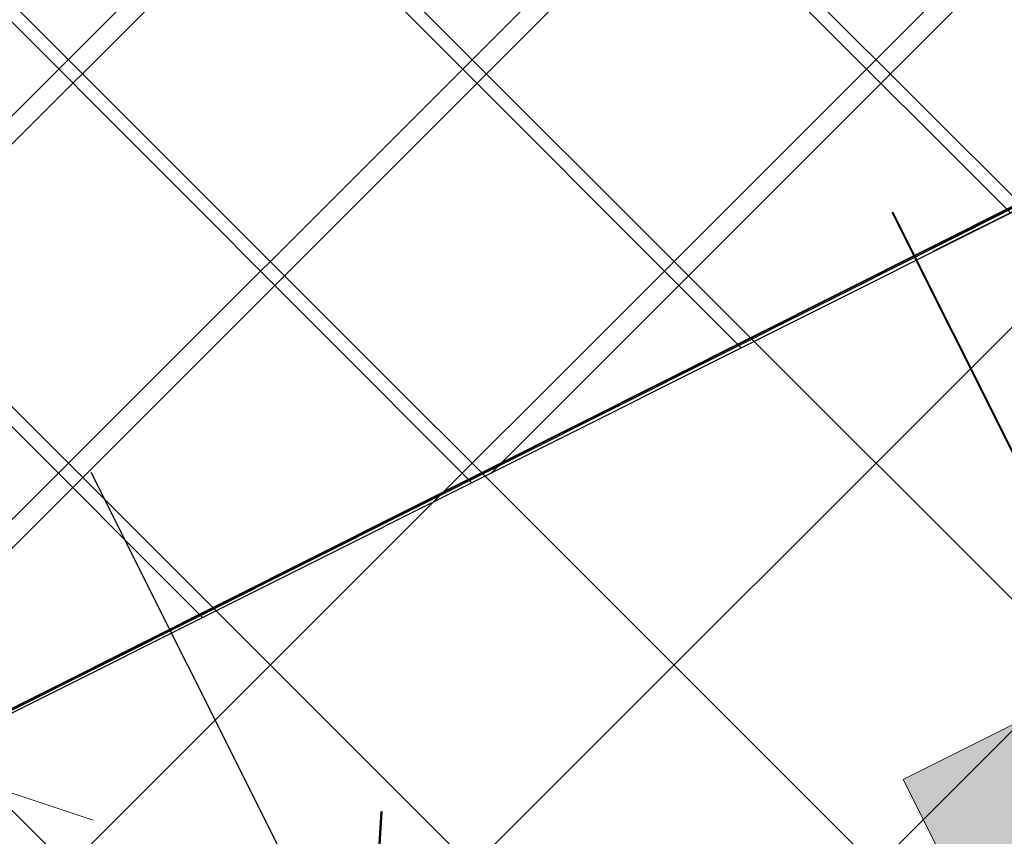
# Model space of a CAD drawing. Header units: metres. Extents: x 7472034 to 8439876, y 5890181 to 5961460.
# Tile 71 of 202: x 8439498.347 to 8439499.441, y 5890391.452 to 5890392.361. Entities that reach past the tile are written whole.
import ezdxf

# ---------------------------------------------------------------- set-up
doc = ezdxf.new("R2010")
doc.units = ezdxf.units.M
doc.header["$MEASUREMENT"] = 0
for name, pattern in [('$0$L218_500', [1, 0.5, -0.5]), ('ACAD_ISO03W100', [30, 12, -18]), ('CENTER', [2, 1.25, -0.25, 0.25, -0.25]), ('DASHDOTX2', [2, 1, -0.5, 0, -0.5])]:
    doc.linetypes.add(name, pattern=pattern)
doc.layers.get('0').update_dxf_attribs({"linetype": 'CONTINUOUS', "lineweight": 5})
doc.layers.get('Defpoints').update_dxf_attribs({"linetype": 'CONTINUOUS'})
for name, color, linetype, lineweight in [('### Krawężnik', 6, 'CONTINUOUS', 35), ('### rzędne', 172, 'CONTINUOUS', 35), ('_a_widok', 7, 'CONTINUOUS', 5), ('_IS.KD.B.rura', 124, 'ACAD_ISO03W100', 50), ('_T_ON', 23, 'ACAD_ISO03W100', 40), ('_T_ON_V', 181, 'ACAD_ISO03W100', 50), ('KOLOR-OBIEKT', 21, 'CONTINUOUS', 13), ('PALIWA', 1, 'CONTINUOUS', 20), ('T_strefa-8', 20, 'ACAD_ISO03W100', 50), ('ZAG-obrys 018 wymiary', 7, 'CONTINUOUS', 18), ('ZAG-OBRYS013', 7, 'CONTINUOUS', 13)]:
    doc.layers.add(name, color=color, linetype=linetype, lineweight=lineweight)
for name, color, linetype in [('100_rzut_wym_wew', 7, 'CONTINUOUS'), ('2D - Ogólne', 7, 'CONTINUOUS'), ('_IS.BLOK.KD.doziemne', 7, 'CONTINUOUS')]:
    doc.layers.add(name, color=color, linetype=linetype)
doc.layers.add('_IS_NO', color=11, linetype='CONTINUOUS', lineweight=20, plot=False)
doc.styles.add('ARIAL', font='arial.ttf')
doc.styles.add('DIM', font='simplex.shx', dxfattribs={"width": 0.8})
doc.styles.add('RS', font='Romans.shx', dxfattribs={"width": 0.7})
doc.dimstyles.new('DIM-WEW_500', dxfattribs={"dimscale": 5, "dimtxt": 18, "dimasz": 10, "dimexe": 4, "dimexo": 8, "dimgap": 5, "dimtad": 1, "dimlfac": 0.01, "dimzin": 9, "dimdsep": 46, "dimtxsty": 'DIM', "dimblk": 'ARCHTICK', "dimcen": 5, "dimclrt": 112, "dimadec": 4, "dimazin": 2, "dimtfac": 4, "dimtmove": 0, "dimatfit": 3, "dimldrblk": 'ARCHTICK', "dimfxl": 0, "dimtolj": 1, "dimlwd": 13, "dimarcsym": 0})
pattern_1 = [(45, (967499.202946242, -71042.94610979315), (-0.2245064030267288, 0.2245064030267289), []), (135, (967499.202946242, -71042.94610979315), (-0.2245064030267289, -0.2245064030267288), [])]
pattern_2 = [(45, (967499.2092647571, -71042.97165620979), (-0.2245064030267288, 0.2245064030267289), []), (135, (967499.2092647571, -71042.97165620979), (-0.2245064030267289, -0.2245064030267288), [])]

# ---------------------------------------------------------------- blocks, each defined once
blk = doc.blocks.new('A$C7D7B3C0A')
at = {"ltscale": 0.1}
blk.add_lwpolyline([(3.310000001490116, 5.654135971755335), (3.890000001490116, 5.654135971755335), (3.890000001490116, 6.454135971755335), (3.310000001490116, 6.454135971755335)], close=True, dxfattribs=at)
at = {"layer": '2D - Ogólne', "lineweight": 25}
blk.add_line((2.80005968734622, 2.304019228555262), (2.799999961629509, 8.899987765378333), dxfattribs=at)
blk.add_line((2.80005968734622, 2.304019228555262), (2.799999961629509, 8.899987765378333), dxfattribs=at)
blk.add_line((2.80005968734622, 2.304019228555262), (2.799999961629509, 8.899987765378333), dxfattribs=at)
blk.add_line((2.80005968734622, 2.304019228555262), (2.799999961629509, 8.899987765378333), dxfattribs=at)
blk.add_line((2.80005968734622, 2.304019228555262), (2.799999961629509, 8.899987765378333), dxfattribs=at)
blk.add_line((2.80005968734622, 2.304019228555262), (2.799999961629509, 8.899987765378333), dxfattribs=at)
blk.add_line((2.80005968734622, 2.304019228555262), (2.799999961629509, 8.899987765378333), dxfattribs=at)
blk.add_line((2.80005968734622, 2.304019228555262), (2.799999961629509, 8.899987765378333), dxfattribs=at)
blk.add_line((2.80005968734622, 2.304019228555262), (2.799999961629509, 8.899987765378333), dxfattribs=at)
blk.add_line((2.80005968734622, 2.304019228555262), (2.799999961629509, 8.899987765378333), dxfattribs=at)
blk.add_line((2.80005968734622, 2.304019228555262), (2.799999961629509, 8.899987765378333), dxfattribs=at)
at = {"layer": '2D - Ogólne', "linetype": 'DASHDOTX2', "ltscale": 0.6}
blk.add_line((3.725290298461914e-09, 4.999999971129), (15.3000000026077, 4.999999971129), dxfattribs=at)
blk = doc.blocks.new('_Oblique')
at = {"color": 0, "linetype": 'ByBlock', "lineweight": -2}
blk.add_line((-0.5, -0.5), (0.5, 0.5), dxfattribs=at)
blk = doc.blocks.new('*D75')
at = {"layer": 'Defpoints', "color": 0, "linetype": 'Continuous', "lineweight": 60}
for p in [(8439494.706783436, 5890398.551071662), (8439493.991791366, 5890398.192203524, 3.659132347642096e-06), (8439500.323821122, 5890392.589078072)]:
    blk.add_point(p, dxfattribs=at)
at = {"layer": 'ZAG-obrys 018 wymiary', "color": 0, "linetype": 'Continuous', "lineweight": -2}
for p, q in [((8439494.706783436, 5890398.551071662), (8439495.06427947, 5890398.730505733)), ((8439499.608829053, 5890392.230209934), (8439497.869870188, 5890391.357393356))]:
    blk.add_line(p, q, dxfattribs=at)
at = {"layer": 'ZAG-obrys 018 wymiary', "color": 0, "linetype": 'Continuous', "lineweight": 13}
blk.add_line((8439498.227366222, 5890391.536827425), (8439494.706783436, 5890398.551071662), dxfattribs=at)
at = {"layer": 'ZAG-obrys 018 wymiary', "color": 0, "linetype": 'Continuous', "lineweight": 13, "xscale": 0.3, "yscale": 0.3, "zscale": 0.3}
for p, rotation in [((8439494.706783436, 5890398.551071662), 116.652946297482), ((8439498.227366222, 5890391.536827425), 296.6529462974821)]:
    blk.add_blockref('_Oblique', p, dxfattribs=dict(at, rotation=rotation))
at = {"layer": 'ZAG-obrys 018 wymiary', "color": 112, "linetype": 'Continuous', "lineweight": 25, "insert": (8439496.82180915, 5890395.674732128), "char_height": 0.8, "attachment_point": 5, "rotation": 296.652946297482, "style": 'RS'}
blk.add_mtext('\\A1;7.85', dxfattribs=at)
blk = doc.blocks.new('_ArchTick')
at = {"layer": '100_rzut_wym_wew', "color": 0, "linetype": 'Continuous', "const_width": 0.15}
blk.add_lwpolyline([(-0.5, -0.5), (0.5, 0.5)], dxfattribs=at)
blk = doc.blocks.new('*D80')
at = {"layer": 'Defpoints', "color": 0, "linetype": 'Continuous', "lineweight": 60}
for p in [(8439499.288762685, 5890395.196211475), (8439510.439764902, 5890383.669162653), (8439506.139698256, 5890381.515762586)]:
    blk.add_point(p, dxfattribs=at)
at = {"layer": 'ZAG-obrys 018 wymiary', "color": 0, "linetype": 'Continuous', "lineweight": -2}
for p, q in [((8439500.004080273, 5890395.554430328), (8439503.946488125, 5890397.528720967)), ((8439506.855015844, 5890381.87398144), (8439510.797423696, 5890383.84827208))]:
    blk.add_line(p, q, dxfattribs=at)
at = {"layer": 'ZAG-obrys 018 wymiary', "color": 0, "linetype": 'Continuous', "lineweight": 13}
blk.add_line((8439503.588829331, 5890397.349611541), (8439510.439764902, 5890383.669162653), dxfattribs=at)
at = {"layer": 'ZAG-obrys 018 wymiary', "color": 0, "linetype": 'Continuous', "lineweight": 13, "xscale": 0.3, "yscale": 0.3, "zscale": 0.3}
for p, rotation in [((8439503.588829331, 5890397.349611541), 116.6009277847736), ((8439510.439764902, 5890383.669162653), 296.6009277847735)]:
    blk.add_blockref('_Oblique', p, dxfattribs=dict(at, rotation=rotation))
at = {"layer": 'ZAG-obrys 018 wymiary', "color": 112, "linetype": 'Continuous', "lineweight": 25, "insert": (8439508.246278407, 5890389.389239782), "char_height": 0.8, "attachment_point": 5, "rotation": 296.6009277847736, "style": 'RS'}
blk.add_mtext('\\A1;15.3', dxfattribs=at)
blk = doc.blocks.new('*D88')
at = {"layer": 'Defpoints', "color": 0, "linetype": 'Continuous', "lineweight": 60}
for p in [(8439503.070368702, 5890393.075582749), (8439494.803817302, 5890391.266461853), (8439495.73632797, 5890389.403839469)]:
    blk.add_point(p, dxfattribs=at)
at = {"layer": 'ZAG-obrys 018 wymiary', "color": 0, "linetype": 'Continuous', "lineweight": -2}
for p, q in [((8439502.712229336, 5890393.790940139), (8439501.95878835, 5890395.295883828)), ((8439495.378188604, 5890390.119196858), (8439494.624747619, 5890391.624140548))]:
    blk.add_line(p, q, dxfattribs=at)
at = {"layer": 'ZAG-obrys 018 wymiary', "color": 0, "linetype": 'Continuous', "lineweight": 13}
blk.add_line((8439502.137858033, 5890394.938205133), (8439494.803817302, 5890391.266461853), dxfattribs=at)
at = {"layer": 'ZAG-obrys 018 wymiary', "color": 0, "linetype": 'Continuous', "lineweight": 13, "xscale": 0.3, "yscale": 0.3, "zscale": 0.3}
for p, rotation in [((8439502.137858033, 5890394.938205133), 26.59456106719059), ((8439494.803817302, 5890391.266461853), 206.5945610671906)]:
    blk.add_blockref('_Oblique', p, dxfattribs=dict(at, rotation=rotation))
at = {"layer": 'ZAG-obrys 018 wymiary', "color": 112, "linetype": 'Continuous', "lineweight": 25, "insert": (8439498.202233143, 5890393.638851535), "char_height": 0.8, "attachment_point": 5, "rotation": 26.594561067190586, "style": 'RS'}
blk.add_mtext('\\A1;8.2', dxfattribs=at)
blk = doc.blocks.new('*D60')
at = {"layer": 'Defpoints', "color": 0, "linetype": 'Continuous', "lineweight": 60}
for p in [(8439503.84000523, 5890394.328112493), (8439498.216184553, 5890391.533605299), (8439498.928597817, 5890390.099905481)]:
    blk.add_point(p, dxfattribs=at)
at = {"layer": 'ZAG-obrys 018 wymiary', "color": 0, "linetype": 'Continuous', "lineweight": -2}
for p, q in [((8439499.362340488, 5890392.10313644), (8439504.198218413, 5890394.506110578)), ((8439500.074753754, 5890390.669436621), (8439504.910631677, 5890393.07241076))]:
    blk.add_line(p, q, dxfattribs=at)
at = {"layer": 'ZAG-obrys 018 wymiary', "color": 0, "linetype": 'Continuous', "lineweight": 13}
blk.add_line((8439504.552418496, 5890392.894412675), (8439503.84000523, 5890394.328112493), dxfattribs=at)
at = {"layer": 'ZAG-obrys 018 wymiary', "color": 0, "linetype": 'Continuous', "lineweight": 13, "xscale": 0.3, "yscale": 0.3, "zscale": 0.3}
for p, rotation in [((8439503.84000523, 5890394.328112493), 116.4230323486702), ((8439504.552418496, 5890392.894412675), 296.4230323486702)]:
    blk.add_blockref('_Oblique', p, dxfattribs=dict(at, rotation=rotation))
at = {"layer": 'ZAG-obrys 018 wymiary', "color": 112, "linetype": 'Continuous', "lineweight": 25, "insert": (8439504.733531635, 5890393.878259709), "char_height": 0.8, "attachment_point": 5, "rotation": 296.42303234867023, "style": 'RS'}
blk.add_mtext('\\A1;1.6', dxfattribs=at)
blk = doc.blocks.new('*D61')
at = {"layer": 'Defpoints', "color": 0, "linetype": 'Continuous', "lineweight": 60}
for p in [(8439502.577955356, 5890396.848265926), (8439496.959928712, 5890394.034853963), (8439498.213246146, 5890391.532138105)]:
    blk.add_point(p, dxfattribs=at)
at = {"layer": 'ZAG-obrys 018 wymiary', "color": 0, "linetype": 'Continuous', "lineweight": -2}
for p, q in [((8439498.107220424, 5890394.609398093), (8439502.93561415, 5890397.027375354)), ((8439499.360537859, 5890392.106682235), (8439504.188931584, 5890394.524659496))]:
    blk.add_line(p, q, dxfattribs=at)
at = {"layer": 'ZAG-obrys 018 wymiary', "color": 0, "linetype": 'Continuous', "lineweight": 13}
blk.add_line((8439503.83127279, 5890394.345550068), (8439502.577955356, 5890396.848265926), dxfattribs=at)
at = {"layer": 'ZAG-obrys 018 wymiary', "color": 0, "linetype": 'Continuous', "lineweight": 13, "xscale": 0.3, "yscale": 0.3, "zscale": 0.3}
for p, rotation in [((8439502.577955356, 5890396.848265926), 116.6009277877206), ((8439503.83127279, 5890394.345550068), 296.6009277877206)]:
    blk.add_blockref('_Oblique', p, dxfattribs=dict(at, rotation=rotation))
at = {"layer": 'ZAG-obrys 018 wymiary', "color": 112, "linetype": 'Continuous', "lineweight": 25, "insert": (8439503.741102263, 5890395.865572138), "char_height": 0.8, "attachment_point": 5, "rotation": 296.6009277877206, "style": 'RS'}
blk.add_mtext('\\A1;2.8', dxfattribs=at)
blk = doc.blocks.new('*D120')
at = {"layer": 'Defpoints', "color": 0, "linetype": 'Continuous', "lineweight": 60}
for p in [(8439491.77533272, 5890412.229050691), (8439491.536950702, 5890412.112391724), (8439501.399289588, 5890392.563367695)]:
    blk.add_point(p, dxfattribs=at)
at = {"layer": 'ZAG-obrys 018 wymiary', "color": 0, "linetype": 'Continuous', "lineweight": -2}
for p, q in [((8439491.536950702, 5890412.112391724), (8439491.177666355, 5890411.936565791)), ((8439501.16090757, 5890392.446708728), (8439500.801623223, 5890392.270882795))]:
    blk.add_line(p, q, dxfattribs=at)
at = {"layer": 'ZAG-obrys 018 wymiary', "color": 0, "linetype": 'Continuous', "lineweight": 13}
blk.add_line((8439501.16090757, 5890392.446708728), (8439491.536950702, 5890412.112391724), dxfattribs=at)
at = {"layer": 'ZAG-obrys 018 wymiary', "color": 0, "linetype": 'Continuous', "lineweight": 13, "xscale": 0.3, "yscale": 0.3, "zscale": 0.3}
for p, rotation in [((8439491.536950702, 5890412.112391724), 116.0761189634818), ((8439501.16090757, 5890392.446708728), 296.0761189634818)]:
    blk.add_blockref('_Oblique', p, dxfattribs=dict(at, rotation=rotation))
at = {"layer": 'ZAG-obrys 018 wymiary', "color": 112, "linetype": 'Continuous', "lineweight": 25, "insert": (8439499.079467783, 5890398.064928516), "char_height": 0.8, "attachment_point": 5, "rotation": 296.0761189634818, "style": 'RS'}
blk.add_mtext('\\A1;21.9', dxfattribs=at)
blk = doc.blocks.new('A$C20F0416D')
at = {"layer": '_T_ON', "ltscale": 0.025}
blk.add_lwpolyline([(13.35619184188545, 13.2749924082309), (12.58108713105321, 14.82274317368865), (4.319154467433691, 10.68521465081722), (4.897364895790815, 9.529169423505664)], dxfattribs=at)
blk = doc.blocks.new('*D132')
at = {"layer": 'Defpoints', "color": 0, "linetype": 'Continuous', "lineweight": 60}
for p in [(8439490.081045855, 5890411.33265816), (8439490.081045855, 5890411.33265816), (8439503.593241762, 5890384.547616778)]:
    blk.add_point(p, dxfattribs=at)
at = {"layer": 'ZAG-obrys 018 wymiary', "color": 0, "linetype": 'Continuous', "lineweight": -2}
for p, q in [((8439490.081045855, 5890411.33265816), (8439490.438176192, 5890411.512818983)), ((8439503.593241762, 5890384.547616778), (8439503.9503721, 5890384.727777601))]:
    blk.add_line(p, q, dxfattribs=at)
at = {"layer": 'ZAG-obrys 018 wymiary', "color": 0, "linetype": 'Continuous', "lineweight": 13}
blk.add_line((8439503.593241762, 5890384.547616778), (8439490.081045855, 5890411.33265816), dxfattribs=at)
at = {"layer": 'ZAG-obrys 018 wymiary', "color": 0, "linetype": 'Continuous', "lineweight": 13, "xscale": 0.3, "yscale": 0.3, "zscale": 0.3}
for p, rotation in [((8439490.081045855, 5890411.33265816), 116.7694823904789), ((8439503.593241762, 5890384.547616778), 296.7694823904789)]:
    blk.add_blockref('_Oblique', p, dxfattribs=dict(at, rotation=rotation))
at = {"layer": 'ZAG-obrys 018 wymiary', "color": 112, "linetype": 'Continuous', "lineweight": 25, "insert": (8439496.348970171, 5890400.239980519), "char_height": 0.8, "attachment_point": 5, "rotation": 296.7694823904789, "style": 'RS'}
blk.add_mtext('\\A1;30', dxfattribs=at)
blk = doc.blocks.new('_Open30')
at = {"color": 0, "linetype": 'ByBlock', "lineweight": -2}
for p, q in [((-1, 0.26794919), (0, 0)), ((0, 0), (-1, -0.26794919)), ((0, 0), (-1, 0))]:
    blk.add_line(p, q, dxfattribs=at)
blk = doc.blocks.new('*D150')
at = {"layer": 'Defpoints', "color": 0, "linetype": 'Continuous', "lineweight": 60}
for p in [(8439495.295166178, 5890413.452423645), (8439503.9503721, 5890384.727777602)]:
    blk.add_point(p, dxfattribs=at)
at = {"layer": 'ZAG-obrys 018 wymiary', "color": 0, "linetype": 'Continuous', "lineweight": 13}
blk.add_line((8439496.232624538, 5890410.341214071), (8439495.381717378, 5890413.165180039), dxfattribs=at)
at = {"layer": 'ZAG-obrys 018 wymiary', "color": 0, "linetype": 'Continuous', "lineweight": 13, "xscale": 0.3, "yscale": 0.3, "zscale": 0.3, "rotation": 106.7684137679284}
blk.add_blockref('_Open30', (8439495.295166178, 5890413.452423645), dxfattribs=at)
at = {"layer": 'ZAG-obrys 018 wymiary', "color": 112, "linetype": 'Continuous', "lineweight": 25, "insert": (8439496.541688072, 5890411.395196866), "char_height": 0.8, "attachment_point": 5, "rotation": 286.7684137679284, "style": 'RS'}
blk.add_mtext('\\A1;R30', dxfattribs=at)
blk = doc.blocks.new('A$C1D2679FE')
at = {"layer": 'KOLOR-OBIEKT', "lineweight": 9, "ltscale": 200}
h = blk.add_hatch(dxfattribs=at)
h.set_pattern_fill('ANSI37', color=253, scale=0.1, angle=16)
h.set_pattern_definition([(61, (-7471780.020262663, -5961378.212846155), (-0.2776917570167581, 0.153927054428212), []), (151, (-7471780.020262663, -5961378.212846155), (-0.153927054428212, -0.2776917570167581), [])])
edge = h.paths.add_edge_path()
edge.add_line((196.975401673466, 33.54016214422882), (192.3495923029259, 34.13512154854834))
edge.add_line((192.3495923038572, 34.13512154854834), (187.7176397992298, 34.7308710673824))
edge.add_line((187.7176398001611, 34.7308710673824), (178.5077782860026, 36.15998750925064))
edge.add_line((178.5077782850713, 36.15998750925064), (176.6601969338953, 36.5026140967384))
edge.add_arc((181.3685569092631, 38.18527459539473), 5.000000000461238, 199.6657310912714, 261.1796204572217)
edge.add_line((180.6018702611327, 33.24440507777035), (187.358021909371, 32.19603671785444))
edge.add_line((187.3580219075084, 32.19603671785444), (192.0230219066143, 31.59603671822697))
edge.add_line((192.0230219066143, 31.59603671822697), (196.6880219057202, 30.9960367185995))
edge.add_line((196.6880219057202, 30.9960367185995), (201.9780219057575, 30.48103671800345))
edge.add_line((201.9780219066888, 30.48103671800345), (207.2680219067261, 29.96603671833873))
edge.add_line((207.2680219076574, 29.96603671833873), (216.468021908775, 29.35603671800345))
edge.add_line((216.4680219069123, 29.35603671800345), (221.8830219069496, 29.11103671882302))
edge.add_line((221.8830219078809, 29.11103671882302), (227.2980219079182, 28.86603671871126))
edge.add_line((227.2980219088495, 28.86603671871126), (233.718021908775, 28.60103671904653))
edge.add_line((233.7180219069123, 28.60103671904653), (240.1380219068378, 28.33603671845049))
edge.add_line((240.1380219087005, 28.33603671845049), (245.3280219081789, 28.076036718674))
edge.add_line((245.3280219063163, 28.076036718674), (246.1380219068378, 28.00603671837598))
edge.add_line((246.1380219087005, 28.00603671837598), (248.4280219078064, 27.98603671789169))
edge.add_line((248.4280219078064, 27.98603671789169), (251.4080219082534, 28.33603671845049))
edge.add_line((251.4080219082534, 28.33603671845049), (255.3380219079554, 29.13603671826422))
edge.add_line((255.3380219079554, 29.13603671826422), (258.1480219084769, 30.35603671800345))
edge.add_line((258.1480219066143, 30.35603671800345), (260.6280219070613, 32.076036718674))
edge.add_line((260.6280219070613, 32.076036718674), (262.7080219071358, 34.29603671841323))
edge.add_line((262.7080219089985, 34.29603671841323), (264.3880219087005, 36.826036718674))
edge.add_line((264.3880219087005, 36.826036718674), (265.608021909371, 39.59603671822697))
edge.add_line((265.6080219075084, 39.59603671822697), (266.4080219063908, 42.53603671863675))
edge.add_line((266.4080219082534, 42.53603671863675), (266.6380219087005, 45.60603671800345))
edge.add_line((266.6380219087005, 45.60603671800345), (266.3380219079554, 48.59603671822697))
edge.add_line((266.3380219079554, 48.59603671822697), (265.628021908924, 51.53603671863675))
edge.add_line((265.6280219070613, 51.53603671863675), (264.5280219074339, 54.28603671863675))
edge.add_line((264.5280219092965, 54.28603671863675), (263.3880219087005, 57.11603671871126))
edge.add_line((263.3880219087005, 57.11603671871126), (262.5430219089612, 59.47103671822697))
edge.add_line((262.5430219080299, 59.47103671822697), (261.6980219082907, 61.826036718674))
edge.add_line((261.6980219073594, 61.826036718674), (260.5980219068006, 65.15103671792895))
edge.add_line((260.5980219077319, 65.15103671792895), (259.4980219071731, 68.47603671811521))
edge.add_line((259.4980219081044, 68.47603671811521), (257.3916487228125, 67.77919145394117))
edge.add_line((257.3916487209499, 67.77919145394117), (258.1675714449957, 64.34697791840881))
edge.add_line((258.167571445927, 64.34697791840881), (259.2776264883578, 60.99158426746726))
edge.add_line((259.2776264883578, 60.99158426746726), (260.1334384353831, 58.60645156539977))
edge.add_line((260.1334384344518, 58.60645156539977), (260.9950570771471, 56.20513570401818))
edge.add_line((260.9950570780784, 56.20513570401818), (262.1522789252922, 53.33238322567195))
edge.add_line((262.1522789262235, 53.33238322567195), (263.1827648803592, 50.75616833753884))
edge.add_line((263.1827648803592, 50.75616833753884), (263.8083402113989, 48.16575780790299))
edge.add_line((263.8083402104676, 48.16575780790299), (264.0684198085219, 45.57363114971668))
edge.add_line((264.0684198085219, 45.57363114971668), (263.8734869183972, 42.97170083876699))
edge.add_line((263.8734869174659, 42.97170083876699), (263.1880731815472, 40.45280535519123))
edge.add_line((263.1880731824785, 40.45280535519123), (262.1337886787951, 38.05906103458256))
edge.add_line((262.1337886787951, 38.05906103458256), (260.6936748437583, 35.89031817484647))
edge.add_line((260.6936748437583, 35.89031817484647), (258.9457271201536, 34.02472012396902))
edge.add_line((258.9457271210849, 34.02472012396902), (256.8967191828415, 32.60363397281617))
edge.add_line((256.8967191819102, 32.60363397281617), (254.5645412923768, 31.59108698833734))
edge.add_line((254.5645412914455, 31.59108698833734), (251.0026761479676, 30.86602538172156))
edge.add_line((251.0026761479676, 30.86602538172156), (248.2893446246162, 30.54734550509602))
edge.add_line((248.2893446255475, 30.54734550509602), (246.2595893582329, 30.56507262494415))
edge.add_line((246.2595893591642, 30.56507262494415), (245.5023283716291, 30.63051493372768))
edge.add_line((245.5023283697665, 30.63051493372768), (240.2548571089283, 30.89339403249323))
edge.add_line((240.2548571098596, 30.89339403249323), (233.8236017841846, 31.1588586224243))
edge.add_line((233.8236017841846, 31.1588586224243), (227.4086662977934, 31.42364957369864))
edge.add_line((227.4086662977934, 31.42364957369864), (221.9987299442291, 31.66842047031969))
edge.add_line((221.9987299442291, 31.66842047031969), (217.4544723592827, 31.90290945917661))
edge.add_line((217.4544723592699, 31.90290945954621), (217.0910134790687, 31.92589690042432))
edge.add_line((217.0910134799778, 31.92589689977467), (214.8768218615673, 32.06593639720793))
edge.add_line((214.876821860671, 32.06593639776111), (207.0033997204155, 32.56390146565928))
edge.add_line((207.0033997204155, 32.56390146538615), (202.2260741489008, 33.02899081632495))
edge.add_line((202.2260741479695, 33.02899081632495), (196.975401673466, 33.54016214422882))
blk = doc.blocks.new('A$C2C426404')
at = {"layer": '_IS_NO', "ltscale": 0.1}
for points, knots in [([(81.48853297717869, 15.975331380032), (78.87586907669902, 16.84686399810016), (76.26450027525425, 17.78992713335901), (72.03847445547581, 21.67736706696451), (65.0990158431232, 30.09408769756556), (58.79946133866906, 33.34467344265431), (58.26247850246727, 34.11525447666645)], [0, 0, 0, 0, 1.278992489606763, 7.78914044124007, 15.74750070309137, 27.64022902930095, 27.64022902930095, 27.64022902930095, 27.64022902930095]), ([(55.69703794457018, 26.44192530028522, 8.07171421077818e-08), (60.47702913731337, 24.37489471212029, 4.118097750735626e-07), (65.41527824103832, 21.38608461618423, 8.932878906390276e-07), (68.42167646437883, 18.98607052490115, -1.681326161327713e-07), (71.60992970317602, 12.73766223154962), (75.29265419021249, 11.98629271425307, 1.662301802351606e-08), (79.75433884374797, 11.20084950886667)], [13.0881689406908, 13.0881689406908, 13.0881689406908, 13.0881689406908, 21.71831455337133, 28.5577747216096, 34.1003045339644, 40.71973107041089, 40.71973107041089, 40.71973107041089, 40.71973107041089])]:
    blk.add_open_spline(points, degree=3, knots=knots, dxfattribs=at)
at = {"layer": '_IS_NO'}
blk.add_open_spline([(50.6228041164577, 30.56321178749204, 1.829566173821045e-06), (53.11749188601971, 30.21319374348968), (56.38514522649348, 30.67444155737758), (60.99540497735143, 30.04553546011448), (68.19327101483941, 22.54355850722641, -2.469325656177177e-08), (70.8769634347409, 19.46133922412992, 5.150448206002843e-09), (74.71212187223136, 14.31917844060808, -1.219795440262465e-09), (78.88802252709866, 13.86142715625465), (82.75564656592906, 12.70757211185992)], degree=3, knots=[0, 0, 0, 0, 7.578698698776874, 9.67195365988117, 16.27655537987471, 24.33370670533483, 30.35915105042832, 36.79354326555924, 36.79354326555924, 36.79354326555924, 36.79354326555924], dxfattribs=at)
at = {"layer": '### rzędne', "color": 0, "linetype": 'CENTER', "lineweight": 25, "insert": (58.600496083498, 27.57498722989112, 3.980339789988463e-07), "char_height": 0.7999999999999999, "attachment_point": 1, "rotation": 296.84117764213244, "style": 'ARIAL'}
blk.add_mtext('134,4', dxfattribs=at)
blk = doc.blocks.new('JPII.KD_aktualizacja rzędnych_20.12.2024')
at = {"layer": '_IS.KD.B.rura', "ltscale": 0.05}
blk.add_line((8438639.088842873, 5890686.688356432), (8438639.664409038, 5890695.490606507), dxfattribs=at)

msp = doc.modelspace()

# ---------------------------------------------------------------- hatches: boundary and pattern name
at = {"layer": 'KOLOR-OBIEKT', "lineweight": 9}
h = msp.add_hatch(dxfattribs=at)
h.set_pattern_fill('ANSI37', color=73, scale=0.1)
h.set_pattern_definition(pattern_2)
edge = h.paths.add_edge_path()
edge.add_arc((8439443.60123986, 5890379.17988472), 6.652831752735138, 296.7043321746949, 335.0331150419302)
edge.add_arc((8439476.194075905, 5890367.917634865), 27.87464989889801, 155.1393615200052, 162.3446315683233, ccw=False)
edge.add_arc((8439457.399943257, 5890376.211109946), 7.345078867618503, 127.98309878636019, 152.2023641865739, ccw=False)
edge.add_arc((8439457.741930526, 5890376.488713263), 7.349948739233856, 107.1989600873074, 131.4182254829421, ccw=False)
edge.add_line((8439455.568618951, 5890383.509999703), (8439473.898437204, 5890392.710084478))
edge.add_arc((8439481.742870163, 5890376.384611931), 18.11232128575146, 99.26977735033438, 115.6644084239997, ccw=False)
edge.add_line((8439478.825278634, 5890394.260401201), (8439481.377171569, 5890394.321440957))
edge.add_arc((8439482.909595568, 5890377.390082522), 17.00056533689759, 88.22393661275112, 95.17163768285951, ccw=False)
edge.add_arc((8439482.561499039, 5890405.235869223), 10.88860248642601, 274.6092070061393, 298.9976789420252)
edge.add_arc((8443006.923870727, 5883371.657126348), 7856.29059094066, 116.59181359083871, 116.61107962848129, ccw=False)
edge.add_arc((8439465.895823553, 5890431.340313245), 42.15757971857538, 305.2087751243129, 306.7865132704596)
edge.add_arc((8439488.80074795, 5890400.283338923), 3.577668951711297, 310.8590814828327, 340.7280968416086)
edge.add_line((8439492.177934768, 5890399.102523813), (8439493.275267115, 5890403.980640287))
edge.add_line((8439493.275267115, 5890403.980640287), (8439502.266345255, 5890408.28072203))
edge.add_line((8439502.266345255, 5890408.28072203), (8439504.844191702, 5890407.694009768))
edge.add_line((8439504.844191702, 5890407.694009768), (8439506.125281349, 5890405.329609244))
edge.add_arc((8439507.019670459, 5890405.776898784), 0.9999999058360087, 206.5699188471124, 283.6833393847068)
edge.add_line((8439507.256226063, 5890404.805280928), (8439511.624560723, 5890406.970734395))
edge.add_line((8439511.624560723, 5890406.970734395), (8439511.39896348, 5890407.420225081))
edge.add_line((8439511.39896348, 5890407.420225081), (8439510.561982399, 5890407.017405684))
edge.add_line((8439510.561982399, 5890407.017405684), (8439509.330427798, 5890409.481424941))
edge.add_line((8439509.330427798, 5890409.481424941), (8439512.635426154, 5890411.138401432))
edge.add_line((8439512.635426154, 5890411.138401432), (8439512.638568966, 5890411.136467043))
edge.add_line((8439512.638568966, 5890411.136467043), (8439515.998443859, 5890412.829496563))
edge.add_line((8439515.998443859, 5890412.829496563), (8439517.239018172, 5890410.325621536))
edge.add_line((8439517.239018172, 5890410.325621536), (8439513.919446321, 5890408.633274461))
edge.add_line((8439513.919446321, 5890408.633274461), (8439514.091312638, 5890408.235941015))
edge.add_line((8439514.091312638, 5890408.235941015), (8439518.839102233, 5890410.604261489))
edge.add_line((8439518.839102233, 5890410.604261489), (8439518.585943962, 5890412.843737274))
edge.add_line((8439518.585943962, 5890412.843737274), (8439518.274555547, 5890413.628049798))
edge.add_line((8439518.274555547, 5890413.628049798), (8439517.839658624, 5890414.494365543))
edge.add_line((8439517.839658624, 5890414.494365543), (8439524.310164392, 5890417.742607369))
edge.add_line((8439524.310164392, 5890417.742607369), (8439525.122207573, 5890416.124990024))
edge.add_line((8439525.122207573, 5890416.124990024), (8439526.840645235, 5890414.670893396))
edge.add_line((8439526.840645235, 5890414.670893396), (8439527.244697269, 5890414.489695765))
edge.add_arc((8439552.769967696, 5890317.570311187), 100.2242811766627, 102.79246926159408, 104.75471345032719, ccw=False)
edge.add_arc((8439529.321881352, 5890420.105147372), 4.960037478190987, 284.6730648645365, 320.3902958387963)
edge.add_arc((8435016.013859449, 5889290.11735932), 4655.555010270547, 14.00691021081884, 14.04831962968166)
edge.add_line((8439532.327549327, 5890420.207226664), (8439525.877549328, 5890423.127226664))
edge.add_line((8439525.877549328, 5890423.127226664), (8439431.028022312, 5890376.803268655))
edge.add_line((8439431.028022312, 5890376.803268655), (8439435.479127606, 5890375.417226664))
edge.add_line((8439435.479127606, 5890375.417226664), (8439446.590932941, 5890373.236661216))
edge = h.paths.add_edge_path()
edge.add_arc((8439530.228804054, 5890405.916425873), 3.001836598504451, 99.44813666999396, 208.2631515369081)
edge.add_line((8439527.5848402, 5890404.494990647), (8439533.209264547, 5890393.206690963))
edge.add_line((8439533.209264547, 5890393.206690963), (8439519.17443581, 5890386.185049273))
edge.add_line((8439519.17443581, 5890386.185049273), (8439523.57812012, 5890377.411604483))
edge.add_line((8439523.57812012, 5890377.411604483), (8439517.455507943, 5890374.324033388))
edge.add_line((8439517.455507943, 5890374.324033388), (8439517.445860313, 5890374.319191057))
edge.add_line((8439517.445860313, 5890374.319191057), (8439517.33905848, 5890374.265585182))
edge.add_line((8439517.33905848, 5890374.265585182), (8439516.815779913, 5890375.308140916))
edge.add_line((8439516.815779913, 5890375.308140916), (8439511.370501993, 5890372.574998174))
edge.add_line((8439511.370501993, 5890372.574998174), (8439511.888417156, 5890371.529804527))
edge.add_line((8439511.888417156, 5890371.529804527), (8439506.425671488, 5890368.787948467))
edge.add_line((8439506.425671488, 5890368.787948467), (8439505.890341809, 5890369.841556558))
edge.add_line((8439505.890341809, 5890369.841556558), (8439505.8884594, 5890369.869391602))
edge.add_line((8439505.8884594, 5890369.869391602), (8439500.283276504, 5890366.97762632))
edge.add_line((8439500.283276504, 5890366.97762632), (8439519.478066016, 5890366.160130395))
edge.add_line((8439519.478066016, 5890366.160130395), (8439542.767549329, 5890378.417226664))
edge.add_line((8439542.767549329, 5890378.417226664), (8439538.675788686, 5890394.802262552))
edge.add_line((8439538.675788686, 5890394.802262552), (8439537.066416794, 5890401.238139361))
edge.add_line((8439537.066416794, 5890401.238139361), (8439535.557306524, 5890407.69906358))
edge.add_arc((8439531.145391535, 5890400.872499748), 8.128158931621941, 57.12596579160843, 99.98506404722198)
edge = h.paths.add_edge_path()
edge.add_line((8439470.194509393, 5890384.137651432), (8439461.355169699, 5890379.697090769))
edge.add_line((8439461.355169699, 5890379.697090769), (8439460.080861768, 5890379.068371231))
edge.add_line((8439460.080861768, 5890379.068371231), (8439457.869254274, 5890377.642639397))
edge.add_arc((8439460.609507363, 5890373.444653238), 5.013190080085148, 123.1346622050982, 204.022759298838)
edge.add_line((8439456.030540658, 5890371.403786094), (8439459.447549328, 5890370.707226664))
edge.add_line((8439459.447549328, 5890370.707226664), (8439480.497107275, 5890367.736747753))
edge.add_line((8439480.497107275, 5890367.736747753), (8439497.963342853, 5890367.082590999))
edge.add_line((8439497.963342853, 5890367.082590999), (8439496.62020549, 5890369.722641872))
edge.add_line((8439496.62020549, 5890369.722641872), (8439494.91788047, 5890373.087302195))
edge.add_arc((8439489.468037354, 5890366.363615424), 8.654984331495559, 50.97371617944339, 58.22889977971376)
edge.add_line((8439494.025120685, 5890373.721722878), (8439490.036071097, 5890376.575637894))
edge.add_line((8439490.036071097, 5890376.575637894), (8439489.954459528, 5890375.592465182))
edge.add_line((8439489.954459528, 5890375.592465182), (8439490.917133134, 5890375.538648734))
edge.add_line((8439490.917133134, 5890375.538648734), (8439490.678913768, 5890371.956837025))
edge.add_line((8439490.678913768, 5890371.956837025), (8439482.55041443, 5890372.440399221))
edge.add_line((8439482.55041443, 5890372.440399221), (8439482.851718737, 5890376.020734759))
edge.add_line((8439482.851718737, 5890376.020734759), (8439487.354100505, 5890375.749064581))
edge.add_line((8439487.354100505, 5890375.749064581), (8439487.521080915, 5890378.34061919))
edge.add_line((8439487.521080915, 5890378.34061919), (8439481.803471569, 5890382.401025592))
edge.add_arc((8439487.942466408, 5890392.088814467), 11.46911116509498, 231.6002274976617, 237.6382272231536, ccw=False)
edge.add_line((8439480.818489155, 5890383.100518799), (8439480.351152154, 5890383.41057529))
edge.add_line((8439480.351152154, 5890383.41057529), (8439479.210044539, 5890382.939428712))
edge.add_line((8439479.210044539, 5890382.939428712), (8439480.412913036, 5890383.399613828))
edge.add_arc((8439474.682487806, 5890375.167564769), 10.03017472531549, 55.15777404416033, 116.5800473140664)
h.paths.add_polyline_path([(8439461.898919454, 5890370.792156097), (8439462.257176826, 5890373.552492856)], flags=16)
h = msp.add_hatch(dxfattribs=at)
h.set_pattern_fill('ANSI37', color=253, scale=0.1)
h.set_pattern_definition(pattern_2)
edge = h.paths.add_edge_path()
edge.add_arc((8439529.163071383, 5890420.279666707), 5.193757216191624, 276.50229096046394, 320.0240354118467, ccw=False)
edge.add_line((8439529.751227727, 5890415.119319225), (8439525.812744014, 5890414.153171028))
edge.add_line((8439525.812744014, 5890414.153171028), (8439519.208160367, 5890410.804184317))
edge.add_line((8439519.208160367, 5890410.804184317), (8439517.988028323, 5890410.126512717))
edge.add_line((8439517.988028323, 5890410.126512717), (8439514.091312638, 5890408.235941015))
edge.add_line((8439514.091312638, 5890408.235941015), (8439511.613697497, 5890406.992378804))
edge.add_line((8439511.613697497, 5890406.992378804), (8439509.258949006, 5890405.810485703))
edge.add_line((8439509.258949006, 5890405.810485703), (8439507.371756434, 5890404.83508177))
edge.add_arc((8439506.940777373, 5890405.737469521), 1.000023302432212, 206.5712342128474, 295.5290722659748, ccw=False)
edge.add_line((8439506.046377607, 5890405.290148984), (8439504.844186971, 5890407.693988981))
edge.add_line((8439504.844186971, 5890407.693988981), (8439502.261629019, 5890408.281795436))
edge.add_line((8439502.261629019, 5890408.281795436), (8439499.350132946, 5890407.011538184))
edge.add_line((8439499.350132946, 5890407.011538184), (8439493.30510976, 5890403.995621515))
edge.add_line((8439493.30510976, 5890403.995621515), (8439492.177918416, 5890399.102451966))
edge.add_arc((8439488.801253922, 5890400.282879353), 3.577047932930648, 293.05521913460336, 340.73119789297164, ccw=False)
edge.add_line((8439490.202090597, 5890396.991537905), (8439487.801423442, 5890395.78932472))
edge.add_arc((8439482.51122255, 5890404.317896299), 10.03607286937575, 278.1216072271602, 301.8109775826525, ccw=False)
edge.add_line((8439483.9290645, 5890394.382480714), (8439478.825278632, 5890394.260401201))
edge.add_arc((8439481.742870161, 5890376.384611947), 18.11232126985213, 99.26977735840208, 115.6644084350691)
edge.add_line((8439473.898437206, 5890392.710084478), (8439455.537130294, 5890383.494194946))
edge.add_arc((8439458.368862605, 5890375.380272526), 8.593860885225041, 109.2388197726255, 150.5606865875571)
edge.add_line((8439450.884668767, 5890379.604167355), (8439456.921008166, 5890377.849276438))
edge.add_line((8439456.921008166, 5890377.849276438), (8439458.055979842, 5890377.519316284))
edge.add_arc((8439462.056345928, 5890374.376166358), 5.087466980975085, 112.4172144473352, 141.842727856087, ccw=False)
edge.add_line((8439460.116249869, 5890379.079181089), (8439470.201913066, 5890384.141371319))
edge.add_arc((8439474.670732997, 5890375.058466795), 10.12272227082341, 52.60385305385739, 116.19734301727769, ccw=False)
edge.add_line((8439480.818489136, 5890383.100518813), (8439494.035062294, 5890373.735722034))
edge.add_arc((8439499.404929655, 5890380.165137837), 8.376924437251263, 230.1312663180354, 239.1071883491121)
edge.add_arc((8439492.046879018, 5890368.073539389), 5.778072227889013, 28.405105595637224, 58.05675779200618, ccw=False)
edge.add_line((8439497.129307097, 5890370.822183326), (8439498.920012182, 5890367.249241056))
edge.add_line((8439498.920012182, 5890367.249241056), (8439502.137476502, 5890368.864147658))
edge.add_line((8439502.137476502, 5890368.864147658), (8439500.881438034, 5890371.366619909))
edge.add_arc((8439501.41146424, 5890371.651481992), 0.6017260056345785, 32.69127385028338, 208.2557647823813, ccw=False)
edge.add_line((8439501.917872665, 5890371.97648152), (8439503.213570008, 5890369.395299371))
edge.add_line((8439503.213570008, 5890369.395299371), (8439521.788261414, 5890378.745992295))
edge.add_line((8439521.788261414, 5890378.745992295), (8439512.863585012, 5890396.520876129))
edge.add_arc((8439515.497668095, 5890397.863594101), 2.956566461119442, 115.92003145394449, 207.0101116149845, ccw=False)
edge.add_line((8439514.20530482, 5890400.522744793), (8439524.043376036, 5890405.489377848))
edge.add_line((8439524.043376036, 5890405.489377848), (8439526.586557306, 5890407.103247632))
edge.add_line((8439526.586557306, 5890407.103247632), (8439529.129738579, 5890408.717117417))
edge.add_arc((8439531.212438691, 5890401.016589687), 7.97720296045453, 58.08019787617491, 105.13424418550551, ccw=False)
edge.add_line((8439535.43023892, 5890407.787551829), (8439533.14312037, 5890416.942853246))
edge = h.paths.add_edge_path(flags=16)
edge.add_line((8439502.061371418, 5890393.458260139), (8439496.04637926, 5890390.43770596))
edge.add_arc((8439496.464019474, 5890389.751908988), 0.8029575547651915, 121.3407965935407, 301.694103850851)
edge.add_line((8439496.8858806, 5890389.068700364), (8439502.900872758, 5890392.089254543))
edge.add_arc((8439502.27990767, 5890392.650368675), 0.83692694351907, 317.898520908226, 465.1363795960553)
edge = h.paths.add_edge_path(flags=16)
edge.add_line((8439505.00109902, 5890384.089630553), (8439500.444638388, 5890381.798632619))
edge.add_arc((8439500.084983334, 5890382.51322949), 0.8000002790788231, 116.620304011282, 296.7160130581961, ccw=False)
edge.add_line((8439499.72652247, 5890383.228426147), (8439504.283989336, 5890385.517420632))
edge.add_arc((8439504.642916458, 5890384.80371257), 0.7988791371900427, -63.361719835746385, 116.69803695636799, ccw=False)
at = {"layer": 'KOLOR-OBIEKT', "lineweight": 9, "ltscale": 200}
h = msp.add_hatch(dxfattribs=at)
h.set_pattern_fill('ANSI37', color=231, scale=0.1)
h.set_pattern_definition(pattern_1)
edge = h.paths.add_edge_path()
edge.add_line((8439512.863585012, 5890396.520876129), (8439521.788261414, 5890378.745992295))
edge.add_line((8439521.788261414, 5890378.745992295), (8439503.213570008, 5890369.395299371))
edge.add_line((8439503.213570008, 5890369.395299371), (8439501.917872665, 5890371.97648152))
edge.add_arc((8439501.411425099, 5890371.65154851), 0.6017230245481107, 32.6839302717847, 208.2631083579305)
edge.add_line((8439500.881438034, 5890371.366619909), (8439502.137476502, 5890368.864147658))
edge.add_line((8439502.137476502, 5890368.864147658), (8439498.920012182, 5890367.249241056))
edge.add_line((8439498.920012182, 5890367.249241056), (8439497.129307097, 5890370.822183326))
edge.add_line((8439497.129307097, 5890370.822183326), (8439495.555644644, 5890372.655868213))
edge.add_line((8439495.555644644, 5890372.655868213), (8439494.901445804, 5890373.120452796))
edge.add_line((8439494.901445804, 5890373.120452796), (8439497.963342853, 5890367.082590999))
edge.add_line((8439497.963342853, 5890367.082590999), (8439500.283276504, 5890366.97762632))
edge.add_line((8439500.283276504, 5890366.97762632), (8439505.893878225, 5890369.872187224))
edge.add_line((8439505.893878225, 5890369.872187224), (8439506.425671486, 5890368.787948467))
edge.add_line((8439506.425671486, 5890368.787948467), (8439511.888417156, 5890371.529804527))
edge.add_line((8439511.888417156, 5890371.529804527), (8439511.370501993, 5890372.574998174))
edge.add_line((8439511.370501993, 5890372.574998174), (8439516.815852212, 5890375.308177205))
edge.add_line((8439516.815852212, 5890375.308177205), (8439517.338986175, 5890374.26554889))
edge.add_line((8439517.338986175, 5890374.26554889), (8439523.580028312, 5890377.407811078))
edge.add_line((8439523.580028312, 5890377.407811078), (8439519.172527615, 5890386.188842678))
edge.add_line((8439519.172527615, 5890386.188842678), (8439530.098737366, 5890391.695090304))
edge.add_line((8439530.098737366, 5890391.695090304), (8439523.347480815, 5890405.140094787))
edge.add_line((8439523.347480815, 5890405.140094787), (8439514.198986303, 5890400.548291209))
edge.add_arc((8439515.544616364, 5890397.867007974), 3.00000000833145, 116.6502652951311, 206.6609883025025)
h.paths.add_polyline_path([(8439514.64326723, 5890399.651613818), (8439522.901414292, 5890403.796535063), (8439528.750976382, 5890392.142141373), (8439520.49282829, 5890387.997219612)], flags=16)
at = {"layer": 'KOLOR-OBIEKT', "lineweight": 9}
h = msp.add_hatch(dxfattribs=at)
h.set_pattern_fill('ANSI37', color=250, scale=0.1)
h.set_pattern_definition(pattern_1)
h.paths.add_polyline_path([(8439501.732551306, 5890396.420965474), (8439492.791081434, 5890391.943192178), (8439499.642017, 5890378.262743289), (8439508.58348686, 5890382.740478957)])
at = {"layer": 'PALIWA'}
h = msp.add_hatch(color=256, dxfattribs=at)
h.dxf.hatch_style = 1
h.paths.add_polyline_path([(8439499.329031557, 5890391.514667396), (8439500.252685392, 5890391.977217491), (8439500.51239406, 5890391.458612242), (8439499.588740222, 5890390.996062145)])

# ---------------------------------------------------------------- linework, layer by layer
at = {"layer": '_a_widok', "lineweight": 35, "flags": 128}
msp.add_lwpolyline([(8439502.714529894, 5890392.001628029), (8439496.8453327, 5890389.062367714, -1.048626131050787), (8439496.132114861, 5890390.486541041), (8439501.996413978, 5890393.431421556, -1)], format="xyb", close=True, dxfattribs=at)
at = {"layer": 'T_strefa-8', "color": 151, "ltscale": 0.03, "flags": 128}
msp.add_lwpolyline([(8439506.671440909, 5890376.807697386), (8439507.560025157, 5890377.255930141, 0.4132234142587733), (8439511.111844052, 5890387.977484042), (8439510.888164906, 5890388.424663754, 0.414350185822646), (8439500.151130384, 5890391.998988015), (8439499.256820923, 5890391.551133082, 0.4169632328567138), (8439495.71974441, 5890380.748838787), (8439495.949148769, 5890380.301281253, 0.4123217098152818)], format="xyb", close=True, dxfattribs=at)

# ---------------------------------------------------------------- block references
at = {"layer": '### Krawężnik', "color": 1, "linetype": 'Continuous', "lineweight": 60, "ltscale": 0.2}
msp.add_blockref('A$C1D2679FE', (8439279.223208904, 5890335.266736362), dxfattribs=at)
at = {"layer": '_a_widok', "color": 0, "linetype": 'Continuous', "lineweight": 60, "ltscale": 0.2}
msp.add_blockref('A$C2C426404', (8439438.733810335, 5890365.88383195), dxfattribs=at)
msp.add_blockref('A$C2C426404', (8439438.733810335, 5890365.88383195), dxfattribs=at)
at = {"layer": '_IS.BLOK.KD.doziemne', "linetype": '$0$L218_500'}
msp.add_blockref('JPII.KD_aktualizacja rzędnych_20.12.2024', (859.6212462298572, -295.8072097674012), dxfattribs=at)
at = {"layer": '_T_ON_V', "color": 1, "linetype": 'Continuous', "lineweight": 60, "ltscale": 0.2}
msp.add_blockref('A$C20F0416D', (8439486.43126006, 5890377.932498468), dxfattribs=at)
at = {"layer": 'ZAG-OBRYS013', "linetype": 'Continuous', "lineweight": 25, "rotation": 296.6009277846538}
msp.add_blockref('A$C7D7B3C0A', (8439492.791081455, 5890391.94319219), dxfattribs=at)

# ---------------------------------------------------------------- dimensions: what is measured, and where the dimension line sits
at = {"layer": 'ZAG-obrys 018 wymiary', "linetype": 'Continuous', "lineweight": 25}
dim = msp.add_radius_dim(center=(8439503.9503721, 5890384.727777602), mpoint=(8439495.295166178, 5890413.452423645), dimstyle='DIM-WEW_500', override={"dimscale": 0.1, "dimtxt": 8, "dimasz": 3, "dimgap": 2, "dimlfac": 1, "dimtxsty": 'RS', "dimblk1": 'Oblique', "dimblk2": 'Open30', "dimsah": 1, "dimfxl": 50, "dimfxlon": 1}, dxfattribs=at)
dim.commit()
dim.dimension.update_dxf_attribs({"geometry": '*D150', "text_midpoint": (8439495.967200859, 5890411.222094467), "dimtype": 164})
for base, p1, p2, angle, override, picture, middle, dimtype in [((8439491.536950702, 5890412.112391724), (8439501.399289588, 5890392.563367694), (8439491.77533272, 5890412.22905069), 116.07611896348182, {"dimscale": 0.1, "dimtxt": 8, "dimasz": 3, "dimgap": 2, "dimdec": 1, "dimlfac": 1, "dimtxsty": 'RS', "dimblk1": 'Oblique', "dimblk2": 'Oblique', "dimsah": 1, "dimfxl": 50, "dimfxlon": 1}, '*D120', (8439498.540541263, 5890397.801189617), 161), ((8439490.081045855, 5890411.33265816), (8439503.593241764, 5890384.547616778), (8439490.081045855, 5890411.33265816), 116.76948239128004, {"dimscale": 0.1, "dimtxt": 8, "dimasz": 3, "dimgap": 2, "dimlfac": 1, "dimtxsty": 'RS', "dimblk1": 'Oblique', "dimblk2": 'Oblique', "dimsah": 1, "dimfxl": 50, "dimfxlon": 1}, '*D132', (8439495.813274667, 5890399.969739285), 161), ((8439494.706783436, 5890398.551071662), (8439500.323821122, 5890392.589078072), (8439493.991791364, 5890398.192203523, 3.659132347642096e-06), 116.652946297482, {"dimscale": 0.1, "dimtxt": 8, "dimasz": 3, "dimgap": 2, "dimlfac": 1, "dimtxsty": 'RS', "dimblk1": 'Oblique', "dimblk2": 'Oblique', "dimsah": 1, "dimfxl": 50, "dimfxlon": 1}, '*D75', (8439496.285565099, 5890395.405581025), 160), ((8439510.439764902, 5890383.669162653), (8439499.288762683, 5890395.196211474), (8439506.139698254, 5890381.515762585), 296.6009277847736, {"dimscale": 0.1, "dimtxt": 8, "dimasz": 3, "dimgap": 2, "dimlfac": 1, "dimtxsty": 'RS', "dimblk1": 'Oblique', "dimblk2": 'Oblique', "dimsah": 1, "dimfxl": 50, "dimfxlon": 1}, '*D80', (8439507.709790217, 5890389.120575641), 161)]:
    dim = msp.add_linear_dim(base=base, p1=p1, p2=p2, angle=angle, dimstyle='DIM-WEW_500', override=override, dxfattribs=at)
    dim.commit()
    dim.dimension.update_dxf_attribs({"geometry": picture, "text_midpoint": middle, "dimtype": dimtype})
for p1, p2, distance, picture, middle in [((8439498.213246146, 5890391.532138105), (8439496.959928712, 5890394.034853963), -6.283113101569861, '*D61', (8439503.741102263, 5890395.865572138)), ((8439503.0703687, 5890393.075582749), (8439495.73632797, 5890389.403839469), -2.0830118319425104, '*D88', (8439498.202233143, 5890393.638851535)), ((8439498.928597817, 5890390.09990548), (8439498.21618455, 5890391.533605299), -6.279859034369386, '*D60', (8439504.733531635, 5890393.878259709))]:
    dim = msp.add_aligned_dim(p1=p1, p2=p2, distance=distance, dimstyle='DIM-WEW_500', override={"dimscale": 0.1, "dimtxt": 8, "dimasz": 3, "dimgap": 2, "dimlfac": 1, "dimtxsty": 'RS', "dimblk1": 'Oblique', "dimblk2": 'Oblique', "dimsah": 1, "dimfxl": 50, "dimfxlon": 1}, dxfattribs=at)
    dim.commit()
    dim.dimension.update_dxf_attribs({"geometry": picture, "text_midpoint": middle})

doc.saveas('drawing.dxf')
